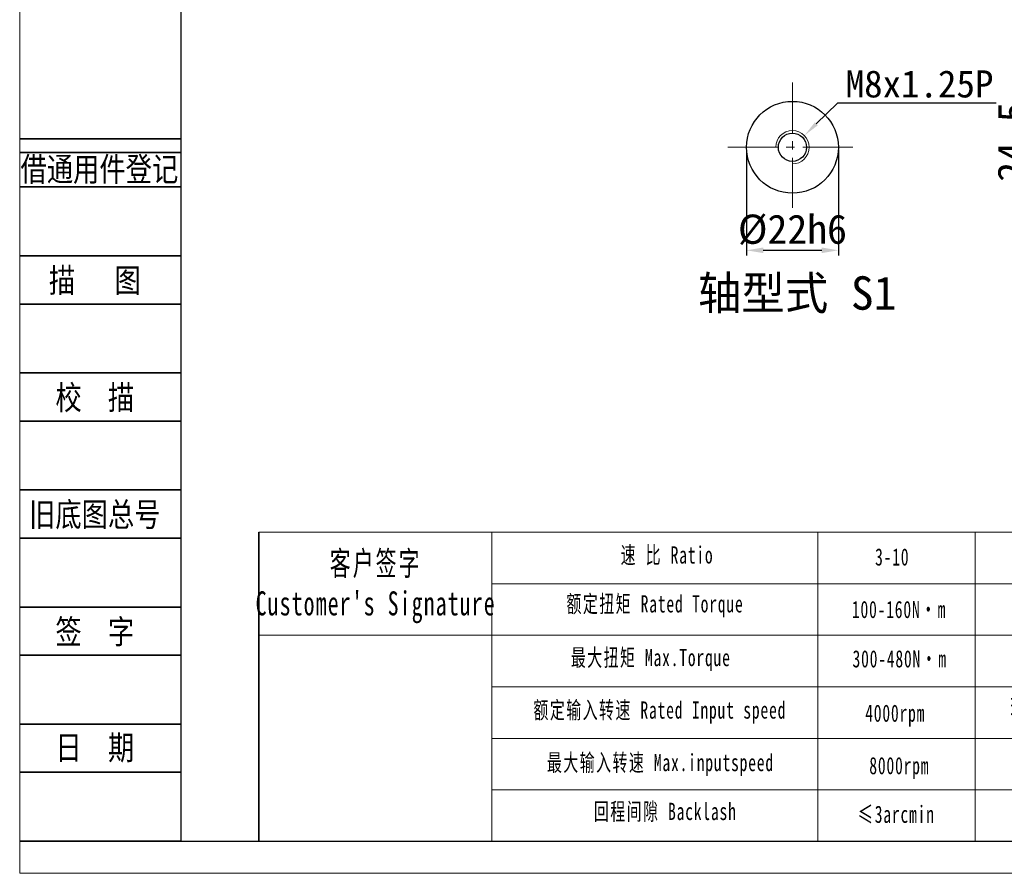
# Model space of a CAD drawing. Header units: millimetres. Extents: x 5315 to 5962, y -894 to -436.
# Tile 1 of 10: x 5315 to 5550, y -894 to -690. Entities that reach past the tile are written whole.
import ezdxf
from ezdxf.enums import TextEntityAlignment as Align

# ---------------------------------------------------------------- set-up
doc = ezdxf.new("R2010")
doc.units = ezdxf.units.MM
doc.header["$PDSIZE"] = -5
doc.linetypes.add('点画线', pattern=[18, 12, -2, 2, -2])
doc.layers.get('0').update_dxf_attribs({"lineweight": 18})
doc.layers.get('Defpoints').update_dxf_attribs({"lineweight": 18})
for name, color, linetype, lineweight in [('2细线层', 4, 'Continuous', 35), ('6文字层', 3, 'Continuous', 35), ('7中心线层', 7, '点画线', 18), ('7标注层', 4, 'Continuous', 35), ('SLD-0', 7, 'Continuous', 18), ('图框_外框线', 7, 'Continuous', 18), ('尺寸线', 7, 'Continuous', 25), ('尺寸线层', 3, 'Continuous', 18), ('标注线', 7, 'Continuous', 18), ('粗实线', 7, 'Continuous', 40)]:
    doc.layers.add(name, color=color, linetype=linetype, lineweight=lineweight)
doc.styles.add('宋体', font='txt', dxfattribs={"width": 0.8})
doc.styles.add('工程字', font='txt')
doc.styles.add('标准', font='txt', dxfattribs={"width": 0.667})
doc.dimstyles.new('DIMSTYLE_17', dxfattribs={"dimtxt": 8, "dimasz": 12, "dimexe": 0.18, "dimexo": 0.0625, "dimgap": 0.09, "dimtad": 1, "dimtih": 1, "dimtoh": 1, "dimdec": 3, "dimdsep": 46, "dimtxsty": 'Standard', "dimblk": '_CAXARROW', "dimcen": 0.09, "dimdle": 24, "dimadec": 0, "dimazin": 0, "dimtfac": 0.7, "dimtdec": 3, "dimtofl": 0, "dimtmove": 0, "dimatfit": 3, "dimfxl": 1, "dimtolj": 1, "dimarcsym": 0})
doc.dimstyles.new('ISO-25', dxfattribs={"dimtxt": 7, "dimasz": 4, "dimexe": 1.25, "dimexo": 0.625, "dimtad": 1, "dimtxsty": '工程字', "dimcen": 2, "dimdle": 8, "dimadec": 0, "dimazin": 0, "dimtfac": 1, "dimtmove": 0, "dimatfit": 3, "dimfxl": 1, "dimarcsym": 0})

# ---------------------------------------------------------------- blocks, each defined once
blk = doc.blocks.new('*X6')
at = {"layer": 'Defpoints', "color": 0}
for p in [(5558.72, -706.76), (5574.8, -706.76), (5577.8, -731.26)]:
    blk.add_point(p, dxfattribs=at)
at = {"layer": '尺寸线层', "color": 0, "lineweight": -2}
for p, q in [((5574.18, -706.76), (5557.47, -706.76)), ((5558.72, -727.26), (5558.72, -710.76)), ((5577.18, -731.26), (5557.47, -731.26))]:
    blk.add_line(p, q, dxfattribs=at)
at = {"layer": '尺寸线层', "color": 0}
for points in [[(5559.38, -710.76), (5558.05, -710.76), (5558.72, -706.76)], [(5558.05, -727.26), (5559.38, -727.26), (5558.72, -731.26)]]:
    blk.add_solid(points, dxfattribs=at)
at = {"layer": '尺寸线层', "color": 0, "insert": (5553.23, -719.01), "char_height": 7, "attachment_point": 5, "rotation": 90, "style": '工程字'}
blk.add_mtext('\\A1;24,5', dxfattribs=at)
blk = doc.blocks.new('*X9')
at = {"layer": 'Defpoints', "color": 0}
for p in [(5488.71, -720.26), (5510.71, -720.26), (5510.71, -744.93)]:
    blk.add_point(p, dxfattribs=at)
at = {"layer": '尺寸线层', "color": 0, "lineweight": -2}
for p, q in [((5488.71, -720.89), (5488.71, -746.18)), ((5510.71, -720.89), (5510.71, -746.18)), ((5492.71, -744.93), (5506.71, -744.93))]:
    blk.add_line(p, q, dxfattribs=at)
at = {"layer": '尺寸线层', "color": 0}
for points in [[(5492.71, -744.26), (5492.71, -745.6), (5488.71, -744.93)], [(5506.71, -745.6), (5506.71, -744.26), (5510.71, -744.93)]]:
    blk.add_solid(points, dxfattribs=at)
at = {"layer": '尺寸线层', "color": 0, "insert": (5499.71, -740.03), "char_height": 7, "attachment_point": 5, "style": '工程字'}
blk.add_mtext('\\A1;%%C22h6', dxfattribs=at)
blk = doc.blocks.new('_CAXARROW')
blk.add_hatch(color=0).paths.add_polyline_path([(0, 0), (-1, 0.125), (-1, -0.125)], flags=0)
blk = doc.blocks.new('*X10')
at = {"layer": 'Defpoints', "color": 0}
for p in [(5502.56, -717.46), (5496.86, -723.07)]:
    blk.add_point(p, dxfattribs=at)
at = {"layer": '尺寸线层', "color": 0, "linetype": 'ByBlock', "lineweight": -2}
for p, q in [((5510.48, -709.68), (5505.42, -714.66)), ((5548.53, -709.68), (5510.48, -709.68)), ((5499.62, -720.26), (5499.8, -720.26)), ((5499.71, -720.35), (5499.71, -720.17))]:
    blk.add_line(p, q, dxfattribs=at)
at = {"layer": '尺寸线层', "color": 0, "lineweight": -2, "xscale": 4, "yscale": 4, "zscale": 4, "rotation": 224.4948036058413}
blk.add_blockref('_CAXARROW', (5502.56, -717.46), dxfattribs=at)
at = {"layer": '尺寸线层', "color": 0, "insert": (5530.15, -705.13), "char_height": 6.5, "attachment_point": 5, "style": '工程字'}
blk.add_mtext('\\A1;M8x1.25P', dxfattribs=at)

msp = doc.modelspace()

# ---------------------------------------------------------------- linework, layer by layer
for p, q in [((5427.7049, -812.4339), (5427.7049, -886.4299)), ((5505.8097, -812.4339), (5505.8097, -886.4299))]:
    msp.add_line(p, q)
at = {"layer": '2细线层'}
for p, q in [((5314.6319, -718.2277), (5353.2357, -718.2277)), ((5314.6319, -721.5255), (5353.2357, -721.5255)), ((5314.6319, -729.7701), (5353.2357, -729.7701)), ((5314.6319, -746.2593), (5353.2357, -746.2593)), ((5314.6319, -757.8017), (5353.2357, -757.8017)), ((5314.6319, -774.2909), (5353.2357, -774.2909)), ((5314.6319, -785.8333), (5353.2357, -785.8333)), ((5314.6319, -802.3225), (5353.2357, -802.3225)), ((5314.6319, -813.8649), (5353.2357, -813.8649)), ((5314.6319, -830.3541), (5353.2357, -830.3541)), ((5314.6319, -841.8965), (5353.2357, -841.8965)), ((5314.6319, -858.3857), (5353.2357, -858.3857)), ((5314.6319, -869.9281), (5353.2357, -869.9281)), ((5314.6319, -886.4173), (5353.2357, -886.4173))]:
    msp.add_line(p, q, dxfattribs=at)
at = {"layer": '7中心线层', "color": 0}
for p, q in [((5499.7093, -704.7642), (5499.7093, -735.7642)), ((5484.2093, -720.2642), (5515.2093, -720.2642))]:
    msp.add_line(p, q, dxfattribs=at)
at = {"layer": '7标注层', "color": 0}
msp.add_line((5371.8865, -812.4339), (5371.8865, -886.4173), dxfattribs=at)
at = {"layer": 'SLD-0'}
msp.add_line((5543.4419, -812.4339), (5543.4419, -886.4089), dxfattribs=at)
at = {"layer": '图框_外框线'}
for p, q in [((5371.8865, -812.4339), (5954.348, -812.4339)), ((5427.7049, -824.7781), (5755.0603, -824.7781)), ((5371.8865, -837.1222), (5954.348, -837.1222)), ((5427.7049, -849.4664), (5954.348, -849.4664)), ((5427.7049, -861.8105), (5954.348, -861.8105)), ((5427.7049, -874.1547), (5954.348, -874.1547))]:
    msp.add_line(p, q, dxfattribs=at)
at = {"layer": '图框_外框线', "color": 3}
msp.add_lwpolyline([(5314.7028, -894.1238), (5962.0546, -894.1238), (5962.0546, -436.3537), (5314.7028, -436.3537)], close=True, dxfattribs=at)
at = {"layer": '图框_外框线', "color": 3, "lineweight": 25}
msp.add_lwpolyline([(5353.2357, -886.4173), (5954.348, -886.4173), (5954.348, -444.0602), (5353.2357, -444.0602)], close=True, dxfattribs=at)
at = {"layer": '标注线', "color": 0}
msp.add_arc((5499.7093, -720.2642), 4, 270, 180, dxfattribs=at)
at = {"layer": '粗实线', "linetype": 'Continuous', "lineweight": 30}
for radius in [11, 3.375]:
    msp.add_circle((5499.7093, -720.2642), radius, dxfattribs=at)

# ---------------------------------------------------------------- texts
at = {"layer": '6文字层', "color": 3, "style": '宋体', "width": 0.8}
for s, p in [('借通用件登记', (5333.7244, -725.4292)), ('描   图', (5332.6242, -752.0305)), ('校  描', (5332.6242, -780.0621)), ('旧底图总号', (5332.6242, -808.0937)), ('签  字', (5332.6242, -836.1253)), ('日  期', (5332.6345, -863.9923))]:
    msp.add_text(s, height=5.77121, dxfattribs=at).set_placement(p, align=Align.MIDDLE)
at = {"layer": 'SLD-0', "color": 1, "attachment_point": 2, "style": '标准'}
for s, insert, char_height, width in [('\\T1.1;速 比 Ratio', (5469.6839, -815.8282), 4.114716, 33.620976), ("\\T1.1;客户签字\\PCustomer's Signature", (5399.8919, -817.0014), 5.760602, 71.662487), ('{\\T1.1;3-10}', (5523.6093, -816.3028), 4.114716, 17.494912), ('\\T1.1;额定扭矩 Rated Torque', (5466.7916, -827.5337), 4.114716, 46.203424), ('\\T1.1;100-160N·m', (5525.2413, -828.8831), 4.114716, 17.494912), ('\\T1.1;最大扭矩 Max.Torque', (5465.7793, -840.3953), 4.114716, 53.145369), ('\\T1.1;300-480N·m', (5525.3873, -840.7024), 4.114716, 21.995742), ('\\T1.1;额定输入转速 Rated Input speed', (5467.9485, -852.9679), 4.114716, 75.706959), ('\\T1.1;4000rpm', (5524.321, -853.7163), 4.114716, 17.494912), ('{\\T1.1;环境温度 Enviromental Temperature}', (5585.4031, -852.3463), 4.114716, 189.356614), ('\\T1.1;最大输入转速 Max.inputspeed ', (5468.0931, -865.5404), 4.114716, 69.632705), ('\\T1.1;8000rpm', (5525.303, -866.2803), 4.114716, 31.578131), ('\\T1.1;回程间隙 Backlash', (5469.25, -877.2459), 4.114716, 38.978165), ('\\T1.1;≤3arcmin ', (5524.5506, -877.9276), 4.114716, 25.870136)]:
    msp.add_mtext(s, dxfattribs=dict(at, insert=insert, char_height=char_height, width=width))
at = {"layer": '尺寸线', "color": 0, "insert": (5477.0724, -751.1631), "char_height": 8, "width": 81.437235, "attachment_point": 1, "style": '工程字'}
msp.add_mtext('轴型式 S1', dxfattribs=at)

# ---------------------------------------------------------------- dimensions: what is measured, and where the dimension line sits
at = {"layer": '尺寸线层', "linetype": 'ByBlock'}
dim = msp.add_diameter_dim_2p(p1=(5496.856, -723.0676), p2=(5502.5625, -717.4608), text='M8x1.25P', dimstyle='DIMSTYLE_17', override={"dimtxt": 6.5, "dimasz": 4, "dimgap": 1.3, "dimpost": '%%C<>', "dimtxsty": '工程字', "dimsah": 1, "dimdle": 8}, dxfattribs=at)
dim.commit()
dim.dimension.update_dxf_attribs({"geometry": '*X10', "text_midpoint": (5530.1523, -709.6838), "dimtype": 163})
at = {"layer": '尺寸线层'}
dim = msp.add_linear_dim(base=(5558.7171, -706.7642), p1=(5577.8049, -731.2642), p2=(5574.8049, -706.7642), angle=90, dimstyle='ISO-25', override={"dimgap": 1.4, "dimsah": 1, "dimtolj": 1, "dimtzin": 8}, dxfattribs=at)
dim.commit()
dim.dimension.update_dxf_attribs({"geometry": '*X6', "text_midpoint": (5553.2305, -719.0142)})
dim = msp.add_linear_dim(base=(5510.7093, -744.9315), p1=(5488.7093, -720.2642), p2=(5510.7093, -720.2642), text='%%C<>h6', dimstyle='ISO-25', override={"dimgap": 1.4, "dimsah": 1, "dimtolj": 1}, dxfattribs=at)
dim.commit()
dim.dimension.update_dxf_attribs({"geometry": '*X9', "text_midpoint": (5499.7093, -744.9315), "dimtype": 160})

doc.saveas('drawing.dxf')
